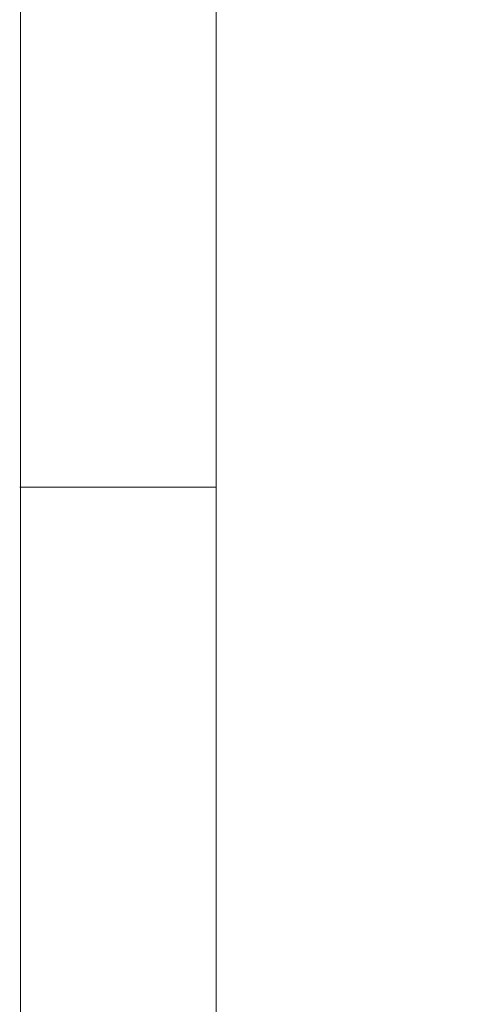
# Paper-space layout 'AP-10 STREFY POŻAROWE I EWAKUACJA - PIĘTRO 8' of a CAD drawing. Header units: millimetres. Extents: x 0 to 594, y 0 to 450.
# Tile 4 of 14: x 0 to 69, y 218 to 368. Entities that reach past the tile are written whole.
import ezdxf

# ---------------------------------------------------------------- set-up
doc = ezdxf.new("R2010")
doc.units = ezdxf.units.MM
doc.header["$MEASUREMENT"] = 0
doc.layers.add('A_Arkusz_Nr_pióra__1', color=7, linetype='Continuous', lineweight=20)
doc.layers.add('A_Arkusz_Nr_pióra__237', color=7, linetype='Continuous', lineweight=5, true_color=0x343434)

psp = doc.layouts.new('AP-10 STREFY POŻAROWE I EWAKUACJA - PIĘTRO 8')

# ---------------------------------------------------------------- linework, layer by layer
at = {"layer": 'A_Arkusz_Nr_pióra__1', "color": 7, "linetype": 'Continuous', "lineweight": 20}
for p, q in [((29.9, 445.1), (29.9, 4.9)), ((-0.1, 296.9), (0.9, 296.9))]:
    psp.add_line(p, q, dxfattribs=at)
at = {"layer": 'A_Arkusz_Nr_pióra__1', "color": 7, "linetype": 'Continuous', "lineweight": 20, "flags": 128}
psp.add_lwpolyline([(0, 450), (594, 450), (594, 0), (0, 0)], close=True, dxfattribs=at)
at = {"layer": 'A_Arkusz_Nr_pióra__237', "color": 250, "linetype": 'Continuous', "lineweight": 5, "true_color": 0x343434}
psp.add_line((-0.1, 296.9), (29.9, 296.9), dxfattribs=at)

doc.saveas('drawing.dxf')
